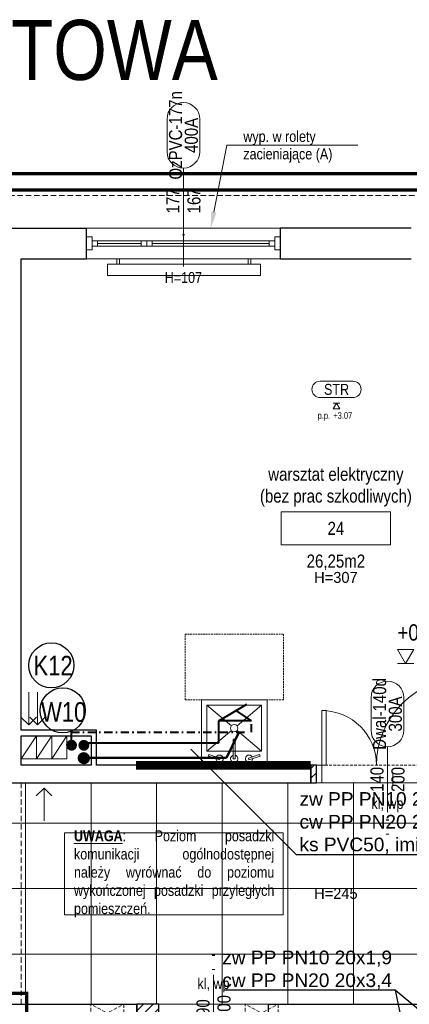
# Model space of a CAD drawing. Header units: millimetres. Extents: x -291747 to 77132, y 46721 to 203932.
# Tile 75 of 110: x 70475 to 70832, y 91270 to 92172. Entities that reach past the tile are written whole.
import ezdxf
from ezdxf import colors
from ezdxf.entities.mleader import LeaderData, LeaderLine
from ezdxf.enums import TextEntityAlignment as Align
from ezdxf.lldxf.tags import DXFTag
from ezdxf.math import Vec2, Vec3

# ---------------------------------------------------------------- set-up
doc = ezdxf.new("R2010")
doc.units = ezdxf.units.MM
doc.header["$MEASUREMENT"] = 0
for name, pattern in [('DASHDOT', [1, 0.5, -0.25, 0, -0.25]), ('xreff_LSN_szatnie_PW_rzuty_14$0$DASHED', [19.05, 12.7, -6.35]), ('xreff_LSN_szatnie_PW_rzuty_14$0$HIDDEN2', [4.7625, 3.175, -1.5875])]:
    doc.linetypes.add(name, pattern=pattern)
doc.layers.get('0').update_dxf_attribs({"lineweight": 9})
doc.layers.get('Defpoints').update_dxf_attribs({"lineweight": 9})
for name, color, linetype, lineweight in [('FL-xref', 250, 'Continuous', 9), ('FL_Ciepła_woda-do odbiorników', 1, 'DASHDOT', 40), ('FL_ks_nad posadzka', 12, 'Continuous', 50), ('FL_opisy_kanaliza', 1, 'Continuous', 25), ('FL_opisy_woda', 7, 'Continuous', 25), ('FL_Zimna_woda-do odbiorników', 5, 'SOLID', 40), ('IS wentylacja kratki istniejace', 8, 'Continuous', 9), ('xreff_LSN_szatnie_PW_rzuty_14$0$A drzwi aluminiowe', 8, 'Continuous', 9), ('xreff_LSN_szatnie_PW_rzuty_14$0$A drzwi płytowe', 252, 'Continuous', 9), ('xreff_LSN_szatnie_PW_rzuty_14$0$A hatch', 8, 'Continuous', 5), ('xreff_LSN_szatnie_PW_rzuty_14$0$A koty architektura', 252, 'Continuous', 9), ('xreff_LSN_szatnie_PW_rzuty_14$0$A okna wyposazenie', 8, 'Continuous', 9), ('xreff_LSN_szatnie_PW_rzuty_14$0$A okna zewnetrzne', 8, 'Continuous', 9), ('xreff_LSN_szatnie_PW_rzuty_14$0$A opis', 252, 'Continuous', 9), ('xreff_LSN_szatnie_PW_rzuty_14$0$A opis pom', 252, 'Continuous', 9), ('xreff_LSN_szatnie_PW_rzuty_14$0$A opis pom pow', 252, 'Continuous', 9), ('xreff_LSN_szatnie_PW_rzuty_14$0$A opis stolarka', 252, 'Continuous', 9), ('xreff_LSN_szatnie_PW_rzuty_14$0$A opis stolarka NWD typ', 252, 'Continuous', 9), ('xreff_LSN_szatnie_PW_rzuty_14$0$A opis stolarka NWD wyposażenie', 252, 'Continuous', 9), ('xreff_LSN_szatnie_PW_rzuty_14$0$A opis technologia', 8, 'Continuous', 13), ('xreff_LSN_szatnie_PW_rzuty_14$0$A otwory sciany dzialowe', 8, 'xreff_LSN_szatnie_PW_rzuty_14$0$HIDDEN2', 13), ('xreff_LSN_szatnie_PW_rzuty_14$0$A sufit', 252, 'Continuous', 9), ('xreff_LSN_szatnie_PW_rzuty_14$0$A sufit obrys', 252, 'Continuous', 9), ('xreff_LSN_szatnie_PW_rzuty_14$0$A sufit podwieszany opis', 8, 'Continuous', 13), ('xreff_LSN_szatnie_PW_rzuty_14$0$A widok wyżej', 252, 'xreff_LSN_szatnie_PW_rzuty_14$0$DASHED', 9), ('xreff_LSN_szatnie_PW_rzuty_14$0$A wyposazenie sanitarne', 8, 'Continuous', 9), ('xreff_LSN_szatnie_PW_rzuty_14$0$A zakres', 252, 'Continuous', 9), ('xreff_LSN_szatnie_PW_rzuty_14$0$A-Wall', 252, 'Continuous', 9), ('xreff_LSN_szatnie_PW_rzuty_14$0$IS grzejniki', 8, 'Continuous', 9), ('xreff_LSN_szatnie_PW_rzuty_14$0$IS wentylacja kratki istniejace', 8, 'Continuous', 9)]:
    doc.layers.add(name, color=color, linetype=linetype, lineweight=lineweight)
for name, color, linetype, lineweight, transparency in [('xreff_LSN_szatnie_PW_rzuty_14$0$A fartuchy', 252, 'xreff_LSN_szatnie_PW_rzuty_14$0$HIDDEN2', 9, 0.3), ('xreff_LSN_szatnie_PW_rzuty_14$0$A opis ppoż drzwi', 252, 'Continuous', 9, 0.25), ('xreff_LSN_szatnie_PW_rzuty_14$0$A opis ppoż okna', 252, 'Continuous', 9, 0.25)]:
    doc.layers.add(name, color=color, linetype=linetype, lineweight=lineweight, transparency=transparency)
doc.styles.get("Standard").update_dxf_attribs({"font": 'arial.ttf'})
doc.styles.add('xreff_LSN_szatnie_PW_rzuty_14$0$Standard', font='txt')
doc.styles.add('xreff_LSN_szatnie_PW_rzuty_14$0$STYL ASA', font='ARIALN.TTF')
tags = doc.linetypes.add('SOLID', pattern=[10, 10, 0]).pattern_tags.tags
tags[6:7] = [DXFTag(74, 4), DXFTag(75, 0), DXFTag(340, '0'), DXFTag(46, 0.0), DXFTag(50, 0.0), DXFTag(44, 0.0), DXFTag(45, 0.0)]
tags[4:5] = [DXFTag(74, 4), DXFTag(75, 0), DXFTag(340, '0'), DXFTag(46, 0.0), DXFTag(50, 0.0), DXFTag(44, 0.0), DXFTag(45, 0.0)]
doc.dimstyles.get("Standard").update_dxf_attribs({"dimtxt": 0.18, "dimasz": 0.18, "dimexe": 0.18, "dimexo": 0.0625, "dimgap": 0.09, "dimtad": 0, "dimtih": 1, "dimtoh": 1, "dimdec": 4, "dimzin": 0, "dimdsep": 46, "dimtxsty": 'Standard', "dimcen": 0.09, "dimadec": 0, "dimazin": 0, "dimtfac": 1, "dimtdec": 4, "dimtofl": 0, "dimtmove": 0, "dimatfit": 3, "dimfxl": 1, "dimtolj": 1, "dimtzin": 0, "dimarcsym": 0})

# ---------------------------------------------------------------- blocks, each defined once
blk = doc.blocks.new('xreff_LSN_szatnie_PW_rzuty_14$0$zlew porzadkowy 60x60')
for points in [[(30, 0), (30, -60), (-30, -60), (-30, 0)], [(-23.09, -9.91), (-12.97, -6.53), (-13.5, -4.93), (-23.63, -8.31)], [(-0.76, -23.82), (-0.76, -6), (0.93, -6), (0.93, -23.82)], [(23.09, -9.91), (12.97, -6.53), (13.5, -4.93), (23.62, -8.31)], [(25, -13), (25, -55), (-25, -55), (-25, -13)]]:
    blk.add_lwpolyline(points, close=True)
for points in [[(-16.42, -7.68, 7.861871), (-16.87, -6.06)], [(0.93, -9.24, 7.870046), (-0.76, -9.29)], [(16.87, -6.06, 7.861871), (16.42, -7.68)]]:
    blk.add_lwpolyline(points, format="xyb")
for points in [[(-25, -13), (-2.58, -31.83)], [(25, -13), (2.58, -31.83)], [(-2.58, -36.17), (-25, -55)], [(2.58, -36.17), (25, -55)]]:
    blk.add_lwpolyline(points)
blk.add_circle((0, -34), 3.38)
at = {"layer": 'Defpoints', "linetype": 'xreff_LSN_szatnie_PW_rzuty_14$0$HIDDEN2', "ltscale": 0.5}
blk.add_lwpolyline([(-45, -60), (45, -60), (45, -120), (-45, -120)], close=True, dxfattribs=at)
blk = doc.blocks.new('xreff_LSN_szatnie_PW_rzuty_14$0$blok do okna')
for points in [[(28.5, 2.5), (33.5, 2.5), (33.5, -2.5), (28.5, -2.5)], [(33.5, 2.5), (38.5, 2.5), (38.5, -2.5), (33.5, -2.5)]]:
    blk.add_lwpolyline(points, close=True)
for points in [[(-78.5, 0), (28.5, 0)], [(38.5, 0), (78.5, 0)]]:
    blk.add_lwpolyline(points)
blk = doc.blocks.new('xreff_LSN_szatnie_PW_rzuty_14$0$wtag_UP')
at = {"transparency": 33554687, "elevation": 0}
for points in [[(0, 30), (0, -30)], [(0, -30), (0, -60)]]:
    blk.add_lwpolyline(points, dxfattribs=at)
at = {"layer": 'xreff_LSN_szatnie_PW_rzuty_14$0$A opis stolarka NWD typ', "transparency": 33554687, "elevation": 0}
blk.add_lwpolyline([(15, 75, 1), (-15, 75), (-15, 45, 1), (15, 45)], format="xyb", close=True, dxfattribs=at)
at = {"ltscale": 0.1, "transparency": 33554687, "style": 'xreff_LSN_szatnie_PW_rzuty_14$0$STYL ASA'}
blk.add_attdef('WINDOWS:SZEROKOŚĆ', text='', height=12, rotation=90, dxfattribs=at).set_placement((0, 0), align=Align.BOTTOM_CENTER)
blk.add_attdef('WINDOWS:WYSOKOŚĆ', text='', height=12, rotation=90, dxfattribs=at).set_placement((3.6, 0), align=Align.TOP_CENTER)
blk.add_attdef('WINDOWS:PARAPET', text='', height=10, dxfattribs=at).set_placement((0, -70.22, 0), align=Align.MIDDLE_CENTER)
at = {"layer": 'xreff_LSN_szatnie_PW_rzuty_14$0$A opis ppoż okna', "ltscale": 0.1, "transparency": 33554687, "style": 'xreff_LSN_szatnie_PW_rzuty_14$0$STYL ASA'}
blk.add_attdef('WINDOWS:PPOŻ', text='', height=10, dxfattribs=at).set_placement((0, -30, 0), align=Align.MIDDLE_CENTER)
at = {"layer": 'xreff_LSN_szatnie_PW_rzuty_14$0$A opis stolarka NWD typ', "ltscale": 0.1, "transparency": 33554687, "style": 'xreff_LSN_szatnie_PW_rzuty_14$0$STYL ASA'}
blk.add_attdef('WINDOWS:PODTYP', text='', height=12, rotation=90, dxfattribs=at).set_placement((1.2, 60), align=Align.TOP_CENTER)
blk.add_attdef('WINDOWS:TYP', text='', height=12, rotation=90, dxfattribs=at).set_placement((2.4, 60), align=Align.BOTTOM_CENTER)
blk = doc.blocks.new('xreff_LSN_szatnie_PW_rzuty_14$0$rzedna_ARCH_UP')
at = {"color": 0, "linetype": 'ByBlock'}
blk.add_line((0.05, 0), (-0.05, 0), dxfattribs=at)
blk.add_lwpolyline([(0, 0), (0.05, 0.0866), (-0.05, 0.0866)], close=True, dxfattribs=at)
at = {"color": 0, "linetype": 'ByBlock', "style": 'xreff_LSN_szatnie_PW_rzuty_14$0$STYL ASA'}
for tag, p in [('ELEVATION', (-0.05, 0.1405)), ('SUFFIX', (0.1279, 0))]:
    blk.add_attdef(tag, p, '', height=0.1, dxfattribs=at)
blk.add_attdef('PREFIX', text='', height=0.1, dxfattribs=at).set_placement((-0.0971, 0.1405), align=Align.RIGHT)
blk = doc.blocks.new('xreff_LSN_szatnie_PW_rzuty_14$0$tag wn')
blk.add_lwpolyline([(-25, -7.5), (25, -7.5), (25, 7.5), (-25, 7.5)], close=True)
at = {"style": 'xreff_LSN_szatnie_PW_rzuty_14$0$STYL ASA'}
blk.add_attdef('ROOM:NO', text='', height=6, dxfattribs=at).set_placement((0, 0), align=Align.MIDDLE_CENTER)
at = {"layer": 'xreff_LSN_szatnie_PW_rzuty_14$0$A opis pom pow', "style": 'xreff_LSN_szatnie_PW_rzuty_14$0$STYL ASA'}
blk.add_attdef('ROOM:AREA', text='', height=6, dxfattribs=at).set_placement((0, -15), align=Align.MIDDLE_CENTER)
blk = doc.blocks.new('xreff_LSN_szatnie_PW_rzuty_14$0$środek')
blk.add_line((0, 0), (0, -10))
blk = doc.blocks.new('xreff_LSN_szatnie_PW_rzuty_14$0$ddtag_DOWN')
at = {"transparency": 33554687}
blk.add_lwpolyline([(0, -30), (0, 30)], dxfattribs=at)
at = {"layer": 'xreff_LSN_szatnie_PW_rzuty_14$0$A opis stolarka NWD typ', "transparency": 33554687}
blk.add_lwpolyline([(15, -75, -1), (-15, -75), (-15, -45, -1), (15, -45)], format="xyb", close=True, dxfattribs=at)
at = {"ltscale": 0.1, "transparency": 33554687, "style": 'xreff_LSN_szatnie_PW_rzuty_14$0$STYL ASA'}
blk.add_attdef('DOORS:SZEROKOŚĆ', text='', height=12, rotation=90, dxfattribs=at).set_placement((0, 0, 0), align=Align.BOTTOM_CENTER)
blk.add_attdef('DOORS:WYSOKOŚĆ', text='', height=12, rotation=90, dxfattribs=at).set_placement((3.6, 0, 0), align=Align.TOP_CENTER)
blk.add_attdef('DOORS:AKUSTYKA', text='', height=10, dxfattribs=at).set_placement((0, 49), align=Align.MIDDLE_CENTER)
at = {"layer": 'xreff_LSN_szatnie_PW_rzuty_14$0$A opis ppoż drzwi', "ltscale": 0.1, "transparency": 33554687, "style": 'xreff_LSN_szatnie_PW_rzuty_14$0$STYL ASA'}
blk.add_attdef('DOORS:PPOŻ', text='', height=10, dxfattribs=at).set_placement((0, 36), align=Align.MIDDLE_CENTER)
at = {"layer": 'xreff_LSN_szatnie_PW_rzuty_14$0$A opis stolarka NWD typ', "ltscale": 0.1, "transparency": 33554687, "style": 'xreff_LSN_szatnie_PW_rzuty_14$0$STYL ASA'}
blk.add_attdef('DOORS:PODTYP', text='', height=12, rotation=90, dxfattribs=at).set_placement((1.2, -60, 0), align=Align.TOP_CENTER)
blk.add_attdef('DOORS:TYP', text='', height=12, rotation=90, dxfattribs=at).set_placement((2.4, -60, 0), align=Align.BOTTOM_CENTER)
at = {"layer": 'xreff_LSN_szatnie_PW_rzuty_14$0$A opis stolarka NWD wyposażenie', "ltscale": 0.1, "transparency": 33554687, "style": 'xreff_LSN_szatnie_PW_rzuty_14$0$STYL ASA'}
blk.add_attdef('DOORS:WYPOSAŻENIE', text='', height=10, dxfattribs=at).set_placement((0, 22), align=Align.MIDDLE_CENTER)
blk = doc.blocks.new('xreff_LSN_szatnie_PW_rzuty_14$0$ddtag_UP')
at = {"transparency": 33554687}
blk.add_lwpolyline([(0, 30), (0, -30)], dxfattribs=at)
at = {"layer": 'xreff_LSN_szatnie_PW_rzuty_14$0$A opis stolarka NWD typ', "transparency": 33554687}
blk.add_lwpolyline([(-15, 75, -1), (15, 75), (15, 45, -1), (-15, 45)], format="xyb", close=True, dxfattribs=at)
at = {"ltscale": 0.1, "transparency": 33554687, "style": 'xreff_LSN_szatnie_PW_rzuty_14$0$STYL ASA'}
blk.add_attdef('DOORS:SZEROKOŚĆ', text='', height=12, rotation=90, dxfattribs=at).set_placement((0, 0, 0), align=Align.BOTTOM_CENTER)
blk.add_attdef('DOORS:WYSOKOŚĆ', text='', height=12, rotation=90, dxfattribs=at).set_placement((3.6, 0, 0), align=Align.TOP_CENTER)
blk.add_attdef('DOORS:AKUSTYKA', text='', height=10, dxfattribs=at).set_placement((0, -49), align=Align.MIDDLE_CENTER)
at = {"layer": 'xreff_LSN_szatnie_PW_rzuty_14$0$A opis ppoż drzwi', "ltscale": 0.1, "transparency": 33554687, "style": 'xreff_LSN_szatnie_PW_rzuty_14$0$STYL ASA'}
blk.add_attdef('DOORS:PPOŻ', text='', height=10, dxfattribs=at).set_placement((0, -36), align=Align.MIDDLE_CENTER)
at = {"layer": 'xreff_LSN_szatnie_PW_rzuty_14$0$A opis stolarka NWD typ', "ltscale": 0.1, "transparency": 33554687, "style": 'xreff_LSN_szatnie_PW_rzuty_14$0$STYL ASA'}
blk.add_attdef('DOORS:PODTYP', text='', height=12, rotation=90, dxfattribs=at).set_placement((1.2, 60, 0), align=Align.TOP_CENTER)
blk.add_attdef('DOORS:TYP', text='', height=12, rotation=90, dxfattribs=at).set_placement((2.4, 60, 0), align=Align.BOTTOM_CENTER)
at = {"layer": 'xreff_LSN_szatnie_PW_rzuty_14$0$A opis stolarka NWD wyposażenie', "ltscale": 0.1, "transparency": 33554687, "style": 'xreff_LSN_szatnie_PW_rzuty_14$0$STYL ASA'}
blk.add_attdef('DOORS:WYPOSAŻENIE', text='', height=10, dxfattribs=at).set_placement((0, -22), align=Align.MIDDLE_CENTER)
blk = doc.blocks.new('xreff_LSN_szatnie_PW_rzuty_14$0$metka')
blk.add_lwpolyline([(-15, -7.5), (15, -7.5, 0.414214), (22.5, 0), (22.5, 0, 0.414214), (15, 7.5), (-15, 7.5, 0.414214), (-22.5, 0), (-22.5, 0, 0.414214)], format="xyb", close=True)
at = {"style": 'xreff_LSN_szatnie_PW_rzuty_14$0$STYL ASA'}
blk.add_attdef('DETAIL:NO', text='', height=10, dxfattribs=at).set_placement((0, 0), align=Align.MIDDLE_CENTER)
blk = doc.blocks.new('xreff_LSN_szatnie_PW_rzuty_14$0$Anno_Elevation_Label_8')
at = {"color": 0, "linetype": 'ByBlock'}
blk.add_line((-0.05, 0), (0.05, 0), dxfattribs=at)
blk.add_lwpolyline([(0, 0), (-0.05, -0.087), (0.05, -0.087)], close=True, dxfattribs=at)
at = {"color": 0, "linetype": 'ByBlock', "style": 'xreff_LSN_szatnie_PW_rzuty_14$0$STYL ASA'}
blk.add_attdef('PREFIX', text='', height=0.1, dxfattribs=at).set_placement((-0.097, -0.241), align=Align.RIGHT)
for tag, p in [('ELEVATION', (-0.05, -0.241)), ('SUFFIX', (-0.05, -0.381))]:
    blk.add_attdef(tag, p, '', height=0.1, dxfattribs=at)
blk = doc.blocks.new('xreff_LSN_szatnie_PW_rzuty_14')
at = {"layer": 'xreff_LSN_szatnie_PW_rzuty_14$0$A hatch', "linetype": 'Continuous', "lineweight": 5}
h = blk.add_hatch(dxfattribs=at)
h.set_pattern_fill('ANSI31', color=256, scale=2, style=0)
h.set_pattern_definition([(45, (0, 0), (-4.49012806, 4.49012806), [])])
h.paths.add_polyline_path([(70897.83, 91473.22), (70897.83, 91489.22), (70886.83, 91489.22), (70886.83, 91473.22)], flags=0)
h.paths.add_polyline_path([(70746.83, 91473.22), (70746.83, 91489.22), (70741.83, 91489.22), (70741.83, 91473.22)], flags=0)
h = blk.add_hatch(dxfattribs=at)
h.set_pattern_fill('ANSI31', color=256, scale=2, style=0)
h.set_pattern_definition([(45, (0, 0), (-4.49012806, 4.49012806), [])])
h.paths.add_polyline_path([(70582.68, 91270.22), (70582.68, 91254.22), (70602.68, 91254.22), (70602.68, 91270.22)], flags=0)
at = {"layer": 'xreff_LSN_szatnie_PW_rzuty_14$0$A drzwi aluminiowe', "linetype": 'Continuous', "lineweight": 9}
blk.add_lwpolyline([(70751.83, 91539.22), (70755.83, 91539.22), (70755.83, 91489.22), (70751.83, 91489.22)], close=True, dxfattribs=at)
at = {"layer": 'xreff_LSN_szatnie_PW_rzuty_14$0$A drzwi aluminiowe', "linetype": 'Continuous', "lineweight": 9, "ltscale": 0.2}
blk.add_lwpolyline([(70751.83, 91473.22), (70746.83, 91473.22), (70746.83, 91489.22), (70751.83, 91489.22)], close=True, dxfattribs=at)
at = {"layer": 'xreff_LSN_szatnie_PW_rzuty_14$0$A drzwi aluminiowe', "linetype": 'Continuous', "lineweight": 9, "ltscale": 0.2, "extrusion": (0, 0, -1)}
blk.add_arc((-70881.83, 91489.22), 80, 0, 90, dxfattribs=at)
at = {"layer": 'xreff_LSN_szatnie_PW_rzuty_14$0$A drzwi aluminiowe', "linetype": 'Continuous', "lineweight": 9, "ltscale": 0.2}
blk.add_arc((70751.83, 91489.22), 50, 0, 90, dxfattribs=at)
at = {"layer": 'xreff_LSN_szatnie_PW_rzuty_14$0$A fartuchy', "ltscale": 1.25, "const_width": 8}
blk.add_lwpolyline([(70741.68, 91489.22), (70581.68, 91489.22)], dxfattribs=at)
at = {"layer": 'xreff_LSN_szatnie_PW_rzuty_14$0$A okna zewnetrzne', "linetype": 'Continuous', "lineweight": 9}
for p, q in [((70713.68, 91981.22), (70536.68, 91981.22)), ((70546.68, 91964.72), (70546.68, 91969.72)), ((70703.68, 91964.72), (70703.68, 91969.72)), ((70713.68, 91953.22), (70536.68, 91953.22))]:
    blk.add_line(p, q, dxfattribs=at)
for points in [[(70541.68, 91973.22), (70536.68, 91973.22), (70536.68, 91961.22), (70541.68, 91961.22)], [(70708.68, 91964.72), (70708.68, 91969.72), (70541.68, 91969.72), (70541.68, 91964.72)], [(70708.68, 91973.22), (70713.68, 91973.22), (70713.68, 91961.22), (70708.68, 91961.22)]]:
    blk.add_lwpolyline(points, close=True, dxfattribs=at)
at = {"layer": 'xreff_LSN_szatnie_PW_rzuty_14$0$A opis', "linetype": 'Continuous', "lineweight": 9}
blk.add_lwpolyline([(70516.45, 91352.23), (70716.45, 91352.23), (70716.45, 91427.23), (70516.45, 91427.23)], close=True, dxfattribs=at)
at = {"layer": 'xreff_LSN_szatnie_PW_rzuty_14$0$A otwory sciany dzialowe'}
for points in [[(70540.55, 91270.22), (70570.55, 91270.22), (70570.55, 91254.22), (70540.55, 91254.22)], [(70681.73, 91270.22), (70711.73, 91270.22), (70711.73, 91254.22), (70681.73, 91254.22)]]:
    blk.add_lwpolyline(points, close=True, dxfattribs=at)
for points in [[(70540.55, 91254.22), (70570.55, 91270.22)], [(70570.55, 91254.22), (70540.55, 91270.22)], [(70711.73, 91254.22), (70681.73, 91270.22)], [(70681.73, 91254.22), (70711.73, 91270.22)]]:
    blk.add_lwpolyline(points, dxfattribs=at)
at = {"layer": 'xreff_LSN_szatnie_PW_rzuty_14$0$A sufit', "linetype": 'Continuous', "lineweight": 9}
for p, q in [((70480.68, 91270.22), (70480.68, 91473.22)), ((70540.68, 91270.22), (70540.68, 91473.22)), ((70600.68, 91270.22), (70600.68, 91473.22)), ((70660.68, 91270.22), (70660.68, 91473.22)), ((70720.68, 91270.22), (70720.68, 91473.22)), ((70780.68, 91270.22), (70780.68, 91473.22)), ((70096.18, 91436.22), (71961.68, 91436.22)), ((70096.18, 91376.22), (71961.68, 91376.22)), ((70096.18, 91316.22), (71961.68, 91316.22))]:
    blk.add_line(p, q, dxfattribs=at)
at = {"layer": 'xreff_LSN_szatnie_PW_rzuty_14$0$A sufit obrys'}
blk.add_lwpolyline([(71652.68, 91496.22), (71411.68, 91496.22), (71411.68, 91473.22), (70096.18, 91473.22), (70096.18, 91270.22), (71411.68, 91270.22), (71411.68, 91063.22), (71652.68, 91063.22), (71652.68, 91272.22), (71961.68, 91272.22), (71961.68, 91480.22), (71680.68, 91480.22), (71680.68, 91473.22), (71652.68, 91473.22)], close=True, dxfattribs=at)
at = {"layer": 'xreff_LSN_szatnie_PW_rzuty_14$0$A widok wyżej', "linetype": 'xreff_LSN_szatnie_PW_rzuty_14$0$DASHED', "lineweight": 9, "ltscale": 0.2}
for p, q in [((70713.68, 91981.22), (70536.68, 91981.22)), ((70536.68, 91953.22), (70713.68, 91953.22)), ((70886.83, 91489.22), (70746.83, 91489.22)), ((70746.83, 91473.22), (70886.83, 91473.22)), ((70702.68, 91270.22), (70582.68, 91270.22)), ((70702.68, 91270.22), (70602.68, 91270.22)), ((70702.68, 91254.22), (70702.68, 91270.22))]:
    blk.add_line(p, q, dxfattribs=at)
at = {"layer": 'xreff_LSN_szatnie_PW_rzuty_14$0$A widok wyżej', "ltscale": 0.4}
for points in [[(65352.68, 92011.22), (72855.68, 92011.22)], [(70476.68, 91270.22), (70476.68, 91473.22)]]:
    blk.add_lwpolyline(points, dxfattribs=at)
at = {"layer": 'xreff_LSN_szatnie_PW_rzuty_14$0$A zakres', "linetype": 'xreff_LSN_szatnie_PW_rzuty_14$0$DASHED', "transparency": 33554623, "const_width": 3}
for points in [[(67446.18, 92031.22), (67446.18, 90639.22), (72869.68, 90639.22), (72869.68, 92031.22)], [(69888.68, 91499.22), (69888.68, 92016.22), (72859.68, 92016.22), (72859.68, 90654.22), (70481.68, 90654.22), (70481.68, 91280.38), (70101.18, 91280.22), (70101.18, 91499.22)]]:
    blk.add_lwpolyline(points, close=True, dxfattribs=at)
at = {"layer": 'xreff_LSN_szatnie_PW_rzuty_14$0$A-Wall', "linetype": 'Continuous', "lineweight": 25}
for p, q in [((70414.68, 91981.22), (70536.68, 91981.22)), ((70536.68, 91953.22), (70536.68, 91981.22)), ((70833.68, 91981.22), (70713.68, 91981.22)), ((70713.68, 91981.22), (70713.68, 91953.22)), ((70476.68, 91953.22), (70536.68, 91953.22)), ((70476.68, 91521.22), (70476.68, 91953.22)), ((70713.68, 91953.22), (70833.68, 91953.22)), ((70545.68, 91521.22), (70476.68, 91521.22)), ((70476.68, 91489.22), (70476.68, 91516.22)), ((70476.68, 91516.22), (70540.68, 91516.22)), ((70540.68, 91516.22), (70540.68, 91489.22)), ((70545.68, 91489.22), (70545.68, 91521.22)), ((70540.68, 91489.22), (70476.68, 91489.22)), ((70741.68, 91489.22), (70545.68, 91489.22)), ((70741.68, 91473.22), (70741.68, 91489.22)), ((70746.83, 91489.22), (70741.83, 91489.22)), ((70741.83, 91489.22), (70741.83, 91473.22)), ((70746.83, 91473.22), (70746.83, 91489.22)), ((70338.68, 91473.22), (70741.68, 91473.22)), ((70741.83, 91473.22), (70746.83, 91473.22)), ((70146.68, 91270.22), (70582.68, 91270.22)), ((70582.68, 91254.22), (70582.68, 91270.22)), ((70582.68, 91270.22), (70582.68, 91254.22)), ((70602.68, 91270.22), (70582.68, 91270.22)), ((70602.68, 91254.22), (70602.68, 91270.22)), ((70702.68, 91270.22), (70702.68, 91254.22)), ((70702.68, 91270.22), (71184.68, 91270.22))]:
    blk.add_line(p, q, dxfattribs=at)
at = {"layer": 'xreff_LSN_szatnie_PW_rzuty_14$0$A-Wall'}
for points in [[(70476.68, 91495.22), (70490.68, 91495.22), (70490.68, 91516.22), (70476.68, 91516.22)], [(70490.68, 91495.22), (70504.68, 91495.22), (70504.68, 91516.22), (70490.68, 91516.22)], [(70504.68, 91495.22), (70518.68, 91495.22), (70518.68, 91516.22), (70504.68, 91516.22)]]:
    blk.add_lwpolyline(points, close=True, dxfattribs=at)
for points in [[(70490.68, 91516.22), (70476.68, 91495.22)], [(70504.68, 91516.22), (70490.68, 91495.22)], [(70518.68, 91516.22), (70504.68, 91495.22)]]:
    blk.add_lwpolyline(points, dxfattribs=at)
at = {"layer": 'xreff_LSN_szatnie_PW_rzuty_14$0$IS grzejniki'}
for p, q in [((70695.6, 91948.22), (70555.6, 91948.22)), ((70555.6, 91948.22), (70555.6, 91937.72)), ((70564.35, 91948.22), (70564.35, 91953.22)), ((70564.35, 91953.22), (70566.85, 91953.22)), ((70566.85, 91953.22), (70566.85, 91948.22)), ((70686.85, 91953.22), (70684.35, 91953.22)), ((70684.35, 91953.22), (70684.35, 91948.22)), ((70686.85, 91948.22), (70686.85, 91953.22)), ((70695.6, 91937.72), (70695.6, 91948.22)), ((70555.6, 91937.72), (70695.6, 91937.72))]:
    blk.add_line(p, q, dxfattribs=at)
at = {"layer": 'xreff_LSN_szatnie_PW_rzuty_14$0$IS wentylacja kratki istniejace'}
for points in [[(70483.68, 91526.22), (70483.68, 91556.22)], [(70476.61, 91533.29), (70483.68, 91526.22), (70490.76, 91533.29)], [(70490.61, 91461.15), (70497.68, 91468.22), (70504.76, 91461.15)], [(70497.68, 91468.22), (70497.68, 91438.22)]]:
    blk.add_lwpolyline(points, dxfattribs=at)
at = {"layer": 'xreff_LSN_szatnie_PW_rzuty_14$0$A drzwi aluminiowe', "linetype": 'Continuous', "lineweight": 9, "ltscale": 0.2, "extrusion": (0, 0, -1), "zscale": -1}
blk.add_blockref('xreff_LSN_szatnie_PW_rzuty_14$0$środek', (-70816.83, 91481.22), dxfattribs=at)
at = {"layer": 'xreff_LSN_szatnie_PW_rzuty_14$0$A drzwi płytowe', "linetype": 'Continuous', "lineweight": 9, "ltscale": 0.2, "rotation": 180}
blk.add_blockref('xreff_LSN_szatnie_PW_rzuty_14$0$środek', (70652.68, 91262.22), dxfattribs=at)
at = {"layer": 'xreff_LSN_szatnie_PW_rzuty_14$0$A koty architektura', "linetype": 'Continuous', "lineweight": 9, "xscale": 150, "yscale": 150, "zscale": 150}
blk.add_blockref('xreff_LSN_szatnie_PW_rzuty_14$0$rzedna_ARCH_UP', (70828.43, 91582.3, 4), dxfattribs=at).add_auto_attribs({'ELEVATION': '+0.04'})
at = {"layer": 'xreff_LSN_szatnie_PW_rzuty_14$0$A okna zewnetrzne', "linetype": 'Continuous', "lineweight": 9, "rotation": 180}
blk.add_blockref('xreff_LSN_szatnie_PW_rzuty_14$0$blok do okna', (70625.18, 91967.22), dxfattribs=at)
at = {"layer": 'xreff_LSN_szatnie_PW_rzuty_14$0$A opis pom', "linetype": 'Continuous', "lineweight": 9, "xscale": 2, "yscale": 2, "zscale": 2}
blk.add_blockref('xreff_LSN_szatnie_PW_rzuty_14$0$tag wn', (70764.68, 91706.22), dxfattribs=at).add_auto_attribs({'ROOM:NO': '24', 'ROOM:AREA': '26,25m2'})
at = {"layer": 'xreff_LSN_szatnie_PW_rzuty_14$0$A opis stolarka', "linetype": 'Continuous', "lineweight": 9}
ref = blk.add_blockref('xreff_LSN_szatnie_PW_rzuty_14$0$wtag_UP', (70625.18, 92006.22, 0), dxfattribs=at)
ref.add_attrib('WINDOWS:TYP', 'OzPVC-177n', dxfattribs={"layer": 'xreff_LSN_szatnie_PW_rzuty_14$0$A opis stolarka NWD typ', "ltscale": 0.1, "height": 12, "rotation": 90, "style": 'xreff_LSN_szatnie_PW_rzuty_14$0$STYL ASA'}).set_placement((70627.58, 92066.22, 0), align=Align.BOTTOM_CENTER)
ref.add_attrib('WINDOWS:PODTYP', '400A', dxfattribs={"layer": 'xreff_LSN_szatnie_PW_rzuty_14$0$A opis stolarka NWD typ', "ltscale": 0.1, "height": 12, "rotation": 90, "style": 'xreff_LSN_szatnie_PW_rzuty_14$0$STYL ASA'}).set_placement((70626.38, 92066.22, 0), align=Align.TOP_CENTER)
ref.add_attrib('WINDOWS:SZEROKOŚĆ', '177', dxfattribs={"layer": '0', "ltscale": 0.1, "height": 12, "rotation": 90, "style": 'xreff_LSN_szatnie_PW_rzuty_14$0$STYL ASA'}).set_placement((70625.18, 92006.22, 0), align=Align.BOTTOM_CENTER)
ref.add_attrib('WINDOWS:WYSOKOŚĆ', '167', dxfattribs={"layer": '0', "ltscale": 0.1, "height": 12, "rotation": 90, "style": 'xreff_LSN_szatnie_PW_rzuty_14$0$STYL ASA'}).set_placement((70628.78, 92006.22, 0), align=Align.TOP_CENTER)
ref.add_attrib('WINDOWS:PPOŻ', '-', dxfattribs={"layer": 'xreff_LSN_szatnie_PW_rzuty_14$0$A opis ppoż okna', "ltscale": 0.1, "height": 10, "style": 'xreff_LSN_szatnie_PW_rzuty_14$0$STYL ASA'}).set_placement((70625.18, 91976.22), align=Align.MIDDLE_CENTER)
ref.add_attrib('WINDOWS:PARAPET', 'H=107', dxfattribs={"layer": '0', "ltscale": 0.1, "height": 10, "style": 'xreff_LSN_szatnie_PW_rzuty_14$0$STYL ASA'}).set_placement((70625.18, 91936), align=Align.MIDDLE_CENTER)
ref = blk.add_blockref('xreff_LSN_szatnie_PW_rzuty_14$0$ddtag_UP', (70811.83, 91476.22, 0), dxfattribs=at)
ref.add_attrib('DOORS:AKUSTYKA', '-', dxfattribs={"layer": '0', "ltscale": 0.1, "height": 10, "style": 'xreff_LSN_szatnie_PW_rzuty_14$0$STYL ASA'}).set_placement((70811.83, 91427.22, 0), align=Align.MIDDLE_CENTER)
ref.add_attrib('DOORS:PPOŻ', '-', dxfattribs={"layer": 'xreff_LSN_szatnie_PW_rzuty_14$0$A opis ppoż drzwi', "ltscale": 0.1, "height": 10, "style": 'xreff_LSN_szatnie_PW_rzuty_14$0$STYL ASA'}).set_placement((70811.83, 91440.22, 0), align=Align.MIDDLE_CENTER)
ref.add_attrib('DOORS:WYSOKOŚĆ', '200', dxfattribs={"layer": '0', "ltscale": 0.1, "height": 12, "rotation": 90, "style": 'xreff_LSN_szatnie_PW_rzuty_14$0$STYL ASA'}).set_placement((70815.43, 91476.22), align=Align.TOP_CENTER)
ref.add_attrib('DOORS:SZEROKOŚĆ', '140', dxfattribs={"layer": '0', "ltscale": 0.1, "height": 12, "rotation": 90, "style": 'xreff_LSN_szatnie_PW_rzuty_14$0$STYL ASA'}).set_placement((70811.83, 91476.22), align=Align.BOTTOM_CENTER)
ref.add_attrib('DOORS:PODTYP', '300A', dxfattribs={"layer": 'xreff_LSN_szatnie_PW_rzuty_14$0$A opis stolarka NWD typ', "ltscale": 0.1, "height": 12, "rotation": 90, "style": 'xreff_LSN_szatnie_PW_rzuty_14$0$STYL ASA'}).set_placement((70813.03, 91536.22), align=Align.TOP_CENTER)
ref.add_attrib('DOORS:TYP', 'Dwal-140d', dxfattribs={"layer": 'xreff_LSN_szatnie_PW_rzuty_14$0$A opis stolarka NWD typ', "ltscale": 0.1, "height": 12, "rotation": 90, "style": 'xreff_LSN_szatnie_PW_rzuty_14$0$STYL ASA'}).set_placement((70814.23, 91536.22), align=Align.BOTTOM_CENTER)
ref.add_attrib('DOORS:WYPOSAŻENIE', 'kl, wp', dxfattribs={"layer": 'xreff_LSN_szatnie_PW_rzuty_14$0$A opis stolarka NWD wyposażenie', "ltscale": 0.1, "height": 10, "style": 'xreff_LSN_szatnie_PW_rzuty_14$0$STYL ASA'}).set_placement((70811.83, 91454.22, 0), align=Align.MIDDLE_CENTER)
ref = blk.add_blockref('xreff_LSN_szatnie_PW_rzuty_14$0$ddtag_DOWN', (70652.68, 91267.22), dxfattribs=at)
ref.add_attrib('DOORS:AKUSTYKA', '-', dxfattribs={"layer": '0', "ltscale": 0.1, "height": 10, "style": 'xreff_LSN_szatnie_PW_rzuty_14$0$STYL ASA'}).set_placement((70652.68, 91316.22), align=Align.MIDDLE_CENTER)
ref.add_attrib('DOORS:PPOŻ', '-', dxfattribs={"layer": 'xreff_LSN_szatnie_PW_rzuty_14$0$A opis ppoż drzwi', "ltscale": 0.1, "height": 10, "style": 'xreff_LSN_szatnie_PW_rzuty_14$0$STYL ASA'}).set_placement((70652.68, 91303.22), align=Align.MIDDLE_CENTER)
ref.add_attrib('DOORS:WYSOKOŚĆ', '200', dxfattribs={"layer": '0', "ltscale": 0.1, "height": 12, "rotation": 90, "style": 'xreff_LSN_szatnie_PW_rzuty_14$0$STYL ASA'}).set_placement((70656.28, 91267.22, 0), align=Align.TOP_CENTER)
ref.add_attrib('DOORS:SZEROKOŚĆ', '90', dxfattribs={"layer": '0', "ltscale": 0.1, "height": 12, "rotation": 90, "style": 'xreff_LSN_szatnie_PW_rzuty_14$0$STYL ASA'}).set_placement((70652.68, 91267.22, 0), align=Align.BOTTOM_CENTER)
ref.add_attrib('DOORS:PODTYP', '100A', dxfattribs={"layer": 'xreff_LSN_szatnie_PW_rzuty_14$0$A opis stolarka NWD typ', "ltscale": 0.1, "height": 12, "rotation": 90, "style": 'xreff_LSN_szatnie_PW_rzuty_14$0$STYL ASA'}).set_placement((70653.88, 91207.22, 0), align=Align.TOP_CENTER)
ref.add_attrib('DOORS:TYP', 'Dwp-90', dxfattribs={"layer": 'xreff_LSN_szatnie_PW_rzuty_14$0$A opis stolarka NWD typ', "ltscale": 0.1, "height": 12, "rotation": 90, "style": 'xreff_LSN_szatnie_PW_rzuty_14$0$STYL ASA'}).set_placement((70655.08, 91207.22, 0), align=Align.BOTTOM_CENTER)
ref.add_attrib('DOORS:WYPOSAŻENIE', 'kl, wp', dxfattribs={"layer": 'xreff_LSN_szatnie_PW_rzuty_14$0$A opis stolarka NWD wyposażenie', "ltscale": 0.1, "height": 10, "style": 'xreff_LSN_szatnie_PW_rzuty_14$0$STYL ASA'}).set_placement((70652.68, 91289.22), align=Align.MIDDLE_CENTER)
at = {"layer": 'xreff_LSN_szatnie_PW_rzuty_14$0$A sufit podwieszany opis', "linetype": 'Continuous', "lineweight": 13}
blk.add_blockref('xreff_LSN_szatnie_PW_rzuty_14$0$metka', (70765.26, 91833.53), dxfattribs=at).add_auto_attribs({'DETAIL:NO': 'STR'})
at = {"layer": 'xreff_LSN_szatnie_PW_rzuty_14$0$A sufit podwieszany opis', "linetype": 'Continuous', "lineweight": 13, "xscale": 60, "yscale": 60, "zscale": 60}
blk.add_blockref('xreff_LSN_szatnie_PW_rzuty_14$0$Anno_Elevation_Label_8', (70765.26, 91821.03, 307), dxfattribs=at).add_auto_attribs({'PREFIX': 'p.p.', 'ELEVATION': '+3.07'})
at = {"layer": 'xreff_LSN_szatnie_PW_rzuty_14$0$A wyposazenie sanitarne', "rotation": 180}
blk.add_blockref('xreff_LSN_szatnie_PW_rzuty_14$0$zlew porzadkowy 60x60', (70671.68, 91489.22), dxfattribs=at)
at = {"layer": 'xreff_LSN_szatnie_PW_rzuty_14$0$A opis', "linetype": 'Continuous', "lineweight": 9, "char_height": 10, "attachment_point": 5}
for s, width, insert, style in [('\\A1;\\pxqc;H=307', 72.7481, (70764.68, 91661.22), 'xreff_LSN_szatnie_PW_rzuty_14$0$Standard'), ('\\pxqd;{\\fArial Narrow|b1|i0|c238|p34;\\LUWAGA}: Poziom posadzki komunikacji ogólnodostępnej należy wyrównać do poziomu wykończonej posadzki przyległych pomieszczeń.', 182.7317, (70616.45, 91389.73), 'xreff_LSN_szatnie_PW_rzuty_14$0$STYL ASA'), ('\\A1;\\pxqc;H=245', 72.7481, (70764.68, 91371.72), 'xreff_LSN_szatnie_PW_rzuty_14$0$Standard')]:
    blk.add_mtext_dynamic_manual_height_columns(s, width=width, gutter_width=1, heights=[0], dxfattribs=dict(at, insert=insert, style=style))
at = {"layer": 'xreff_LSN_szatnie_PW_rzuty_14$0$A opis technologia', "insert": (70764.68, 91726.22), "char_height": 12, "attachment_point": 8, "style": 'xreff_LSN_szatnie_PW_rzuty_14$0$STYL ASA'}
blk.add_mtext_dynamic_manual_height_columns('warsztat elektryczny\\P(bez prac szkodliwych)', width=152.2623, gutter_width=1, heights=[0], dxfattribs=at)
at = {"layer": 'xreff_LSN_szatnie_PW_rzuty_14$0$A zakres', "linetype": 'xreff_LSN_szatnie_PW_rzuty_14$0$DASHED', "transparency": 33554623, "insert": (69893.68, 92116.22), "char_height": 55, "attachment_point": 7, "style": 'xreff_LSN_szatnie_PW_rzuty_14$0$STYL ASA'}
blk.add_mtext_dynamic_manual_height_columns('\\pxql;STREFA WARSZTATOWA', width=961.7996, gutter_width=1, heights=[0], dxfattribs=at)
at = {"layer": 'xreff_LSN_szatnie_PW_rzuty_14$0$A okna wyposazenie', "linetype": 'Continuous', "lineweight": 9}
ml = blk.add_multileader_mtext('Standard', dxfattribs=at)
ml.set_content('wyp. w rolety zacieniające (A)', color=256, style='xreff_LSN_szatnie_PW_rzuty_14$0$STYL ASA')
ml.set_leader_properties()
ml.build(insert=Vec2(0, 0))
ml.multileader.update_dxf_attribs({"text_left_attachment_type": 6, "text_right_attachment_type": 6, "dogleg_length": 3, "arrow_head_size": 15})
ctx = ml.context
ctx.base_point, ctx.char_height, ctx.arrow_head_size, ctx.landing_gap_size, ctx.plane_origin = Vec3(70670, 92057.3), 10, 15, 10, Vec3(70385.81, 92550.69)
ctx.left_attachment, ctx.right_attachment = 6, 6
notes = []
notes.append((ctx, [(0, (1, 1, 0), (70665.01, 92057.31), (1, 0), 4.99, [(0, [(70650.18, 91981.22)], 0, [])])]))
ctx.mtext.insert, ctx.mtext.width, ctx.mtext.line_spacing_factor, ctx.mtext.flow_direction = Vec3(70680, 92070.24), 103.629, 0.96, 5
for ctx, leaders in notes:
    for number, flags, end, landing, length, lines in leaders:
        leader = LeaderData()
        leader.index, (leader.has_last_leader_line, leader.has_dogleg_vector, leader.attachment_direction) = number, flags
        leader.last_leader_point, leader.dogleg_vector, leader.dogleg_length = Vec3(end), Vec3(landing), length
        for number, points, colour, breaks in lines:
            line = LeaderLine()
            line.index, line.vertices, line.color, line.breaks = number, Vec3.list(points), colors.encode_raw_color(colour), breaks
            leader.lines.append(line)
        ctx.leaders.append(leader)

msp = doc.modelspace()

# ---------------------------------------------------------------- block references
at = {"layer": 'FL-xref'}
msp.add_blockref('xreff_LSN_szatnie_PW_rzuty_14', (0, 0), dxfattribs=at)

# ---------------------------------------------------------------- next in the draw order: hatches: boundary and pattern name
at = {"layer": 'FL_Ciepła_woda-do odbiorników', "ltscale": 15}
msp.add_hatch(color=256, dxfattribs=at).paths.add_polyline_path([(70523.22, 91512.54, 1), (70522.45, 91502.57, 1)])
at = {"layer": 'FL_ks_nad posadzka'}
for points in [[(70533.9, 91501.25, 1), (70533.9, 91490.25, 1)], [(70534.26, 91501.11, 1), (70534.26, 91490.11, 1)]]:
    msp.add_hatch(color=256, dxfattribs=at).paths.add_polyline_path(points)
at = {"layer": 'FL_Zimna_woda-do odbiorników'}
msp.add_hatch(color=256, dxfattribs=at).paths.add_polyline_path([(70534.55, 91512.47, 1), (70533.77, 91502.5, 1)])

# ---------------------------------------------------------------- next in the draw order: linework, layer by layer
at = {"layer": 'FL_Ciepła_woda-do odbiorników', "ltscale": 15}
for p, q in [((70687.59, 91519.43), (70687.59, 91529.83)), ((70522.52, 91519.43), (70687.59, 91519.43)), ((70522.52, 91519.43), (70522.52, 91507.81))]:
    msp.add_line(p, q, dxfattribs=at)
at = {"layer": 'FL_ks_nad posadzka'}
for p, q in [((70664.72, 91495.89), (70675.59, 91518.54)), ((70533.66, 91495.89), (70664.72, 91495.89))]:
    msp.add_line(p, q, dxfattribs=at)
at = {"layer": 'FL_opisy_kanaliza'}
msp.add_circle((70504.4, 91580.71), 20.64, dxfattribs=at)
at = {"layer": 'FL_opisy_woda'}
msp.add_line((70819.14, 91283.1), (70874, 91237.88), dxfattribs=at)
msp.add_circle((70514.82, 91539.5), 20.64, dxfattribs=at)
at = {"layer": 'FL_Zimna_woda-do odbiorników'}
for p, q in [((70657.6, 91529.82), (70683.14, 91545.14)), ((70687.6, 91529.83), (70673.48, 91539.35)), ((70687.6, 91529.83), (70657.43, 91529.82)), ((70657.43, 91529.82), (70657.43, 91509.45)), ((70657.43, 91509.45), (70533.11, 91509.45))]:
    msp.add_line(p, q, dxfattribs=at)
at = {"layer": 'IS wentylacja kratki istniejace'}
for points in [[(70491.68, 91526.22), (70491.68, 91556.22)], [(70484.61, 91533.29), (70491.68, 91526.22), (70498.76, 91533.29)]]:
    msp.add_lwpolyline(points, dxfattribs=at)

# ---------------------------------------------------------------- next in the draw order: texts
at = {"layer": 'FL_opisy_kanaliza', "insert": (70488.05, 91571.48), "char_height": 18, "attachment_point": 7}
msp.add_mtext('\\W0.8;K12', dxfattribs=at)
at = {"layer": 'FL_opisy_woda'}
for s, insert, char_height, attachment_point in [('\\W0.8;W10', (70494.97, 91528.77), 18, 7), ('zw PP PN10 20x1,9\\Pcw PP PN20 20x3,4\\Pks PVC50, imin=2%', (70731.38, 91408.06), 12.5, 7), ('zw PP PN10 20x1,9\\Pcw PP PN20 20x3,4\\P', (70816.01, 91283.73), 12.5, 9)]:
    msp.add_mtext(s, dxfattribs=dict(at, insert=insert, char_height=char_height, attachment_point=attachment_point))

# ---------------------------------------------------------------- next in the draw order: leaders
at = {"layer": 'FL_opisy_woda', "annotation_type": 0, "has_hookline": 1, "text_width": 154.06}
for points, hookline_direction in [([(70632.11, 91504.02), (70728.25, 91407.44), (70730.75, 91407.44)], 0), ([(70829.68, 91234.22), (70819.14, 91283.1), (70816.64, 91283.1)], 1)]:
    msp.add_leader(points, dimstyle='Standard', override={"dimtxt": 2.5, "dimasz": 2.5, "dimexe": 1.25, "dimexo": 0.625, "dimgap": 0.625, "dimtad": 1, "dimtih": 0, "dimtoh": 0, "dimdec": 2, "dimzin": 8, "dimdsep": 44, "dimcen": 2.5, "dimtdec": 2, "dimtofl": 1, "dimldrblk": 'None', "dimtolj": 0, "dimtzin": 8}, dxfattribs=dict(at, hookline_direction=hookline_direction))

doc.saveas('drawing.dxf')
